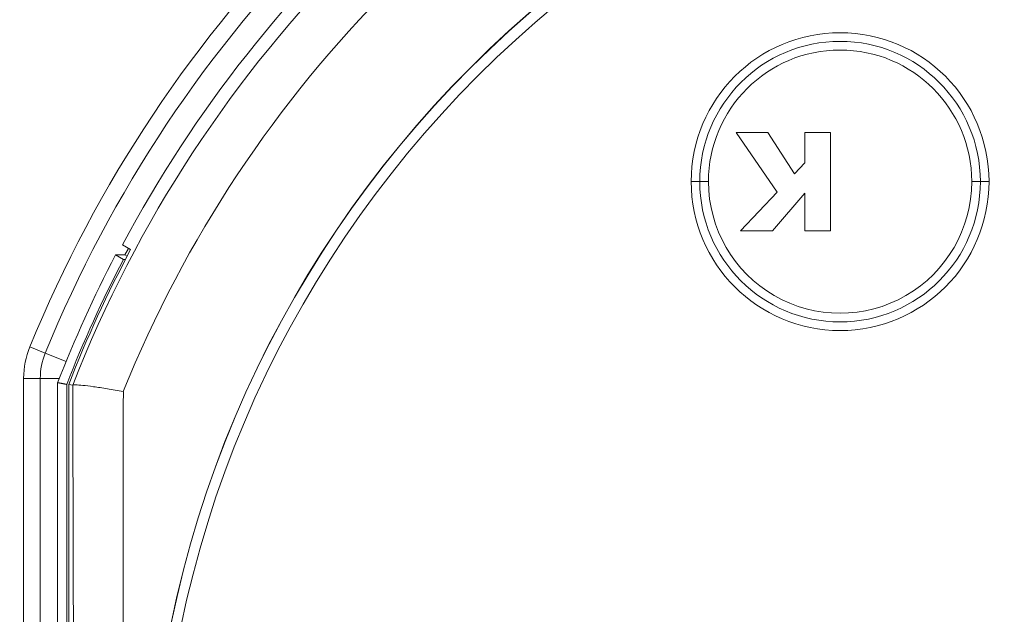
# Model space of a CAD drawing. Header units: centimetres. Extents: x -122 to 72759, y 3298 to 43172.
# Tile 142 of 243: x 30472.16 to 30475.11, y 17229.49 to 17231.27. Entities that reach past the tile are written whole.
import ezdxf
from ezdxf import colors
from ezdxf.entities.mleader import LeaderData, LeaderLine
from ezdxf.math import Vec2, Vec3

# ---------------------------------------------------------------- set-up
doc = ezdxf.new("R2010")
doc.units = ezdxf.units.CM
doc.header["$MEASUREMENT"] = 0
doc.layers.get('0').update_dxf_attribs({"lineweight": 5})
for name, color, linetype, lineweight in [('IS_ARMATURA', 7, 'Continuous', 9), ('IS_INSTAL GAZ_Opis', 7, 'Continuous', 5), ('IS_Text_Odbiornikow_Therm', 7, 'Continuous', 5)]:
    doc.layers.add(name, color=color, linetype=linetype, lineweight=lineweight)
doc.styles.add('Arial-sanit', font='arial.ttf')
doc.styles.add('IS_KS_wewn_opis', font='ARIALN.TTF', dxfattribs={"width": 0.8, "height": 18})

# ---------------------------------------------------------------- blocks, each defined once
blk = doc.blocks.new('G$CD5DA571F')
at = {"color": 0, "linetype": 'Continuous', "lineweight": 0}
for p, q in [((-4.47, -7.78), (-4.47, -8.04)), ((-4.47, -8.3), (-4.47, -8.04)), ((-5.949, -12.534), (-2.992, -12.534)), ((-5.949, -13.305), (-5.949, -12.534)), ((-2.992, -12.534), (-2.992, -13.305)), ((-5.038, -13.305), (-5.949, -13.305)), ((-4.707, -13.62), (-5.038, -13.305)), ((-4.127, -13.305), (-2.992, -14.278)), ((-2.992, -13.305), (-4.127, -13.305)), ((-5.949, -14.415), (-4.707, -13.62)), ((-4.156, -14.142), (-5.949, -15.372)), ((-2.992, -15.235), (-4.156, -14.142)), ((-5.949, -15.372), (-5.949, -14.415)), ((-2.992, -14.278), (-2.992, -15.235)), ((-4.47, -16.46), (-4.47, -16.2)), ((-4.47, -16.46), (-4.47, -16.72)), ((-2.429, -33.546), (-2.569, -33.789)), ((-2.269, -33.714), (-2.466, -33.61)), ((-2.429, -33.546), (-2.429, -33.545)), ((-2.231, -33.648), (-2.269, -33.714)), ((-2.569, -33.788), (-2.569, -33.789)), ((-2.269, -33.996), (-2.269, -33.714)), ((-2.269, -33.996), (-2.132, -33.759)), ((-2.132, -33.7), (-2.132, -33.759)), ((29.247, -35.461), (1.616, -35.461)), ((1.617, -35.403), (1.64, -35.282)), ((29.245, -35.403), (1.617, -35.403)), ((0.932, -35.482), (0.677, -36.106)), ((1.434, -35.683), (1.434, -36.255)), ((1.564, -35.734), (29.298, -35.734)), ((0.677, -36.106), (0.488, -36.569)), ((29.429, -36.255), (1.434, -36.255)), ((1.434, -36.255), (1.434, -36.755)), ((29.429, -36.755), (1.434, -36.755))]:
    blk.add_line(p, q, dxfattribs=at)
blk.add_circle((-21, 1), 174.337)
for centre, radius, start, end in [((15.431, -0.005), 32.995, 90, 270), ((15.431, -0.005), 32.991, 90, 270), ((15.48, 0), 32.7, 90, 270), ((-4.47, -12.25), 3.95, 90, 270), ((-4.47, -12.25), 3.95, 270, 90), ((15.431, -0.005), 37.876, 201.3545, 248.6455), ((-23.069, 321.495), 364.768, 259.09617, 286.81154), ((15.431, -0.055), 38.006, 242.476, 248.684)]:
    blk.add_arc(centre, radius, start, end, dxfattribs=at)
at = {"color": 0, "linetype": 'Continuous', "lineweight": 0, "extrusion": (0, 1.83697e-16, -1)}
for centre, radius, start, end in [((4.47, -12.25), 4.47, 270, 90), ((4.47, -12.25), 4.47, 90, 270), ((4.47, -12.25), 4.21, 270, 90), ((4.47, -12.25), 4.21, 90, 270), ((-15.431, -0.005), 38.28, 298.0489, 338.7613), ((-15.431, -0.005), 36.395, 291.9469, 338.0531), ((-15.431, -0.005), 39, 292.2295, 337.7705), ((-15.431, -0.005), 39.5, 292.2295, 337.7705), ((-15.431, -0.005), 37.998, 291.3183, 298.0357), ((-15.431, -0.055), 38.279, 291.2389, 297.5414), ((-1.434, -34.255), 2, 270, 292.2295), ((-1.434, -34.255), 2.5, 270, 292.2295)]:
    blk.add_arc(centre, radius, start, end, dxfattribs=at)
at = {"color": 0, "linetype": 'Continuous', "lineweight": 0}
for points in [[(-2.428, -33.544), (-2.428, -33.544), (-2.429, -33.545), (-2.429, -33.546)], [(1.639, -35.281), (1.632, -35.271), (1.626, -35.211), (1.641, -34.997), (1.68, -34.67), (1.746, -34.253), (1.795, -33.929), (1.829, -33.762)]]:
    blk.add_open_spline(points, degree=3, dxfattribs=at)
for points, knots in [([(1.829, -33.762), (3.993, -33.765), (7.344, -33.77), (11.886, -33.774), (14.254, -33.775), (15.431, -33.775)], [0, 0, 0, 0, 0.480889, 0.74186, 1, 1, 1, 1]), ([(1.639, -35.281), (1.64, -35.281), (1.64, -35.281), (1.64, -35.282), (1.64, -35.282), (1.64, -35.282)], [0.000001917, 0.000001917, 0.000001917, 0.000001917, 0.001959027, 0.001959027, 0.00391729, 0.00391729, 0.00391729, 0.00391729]), ([(29.223, -35.282), (26.982, -35.274), (24.73, -35.268), (22.467, -35.263), (21.308, -35.261), (20.145, -35.259), (18.979, -35.258), (17.812, -35.257), (16.641, -35.256), (15.47, -35.256), (14.298, -35.256), (13.125, -35.257), (11.955, -35.258), (10.785, -35.259), (9.617, -35.261), (8.451, -35.263), (6.175, -35.268), (3.905, -35.274), (1.64, -35.282)], [0, 0, 0, 0, 0.247, 0.247, 0.247, 0.3735, 0.3735, 0.3735, 0.5, 0.5, 0.5, 0.6265, 0.6265, 0.6265, 0.753, 0.753, 0.753, 1, 1, 1, 1])]:
    blk.add_open_spline(points, degree=3, knots=knots, dxfattribs=at)
blk.add_rational_spline([(1.564, -35.734), (1.59, -35.597), (1.616, -35.461)], [0.999999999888, 0.999999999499, 0.999999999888], degree=2, dxfattribs=at)
blk = doc.blocks.new('_Closed')
at = {"color": 0, "linetype": 'ByBlock', "lineweight": -2}
for p, q in [((-1, 0.16667), (0, 0)), ((-1, 0.16667), (-1, -0.16667)), ((0, 0), (-1, -0.16667)), ((0, 0), (-1, 0))]:
    blk.add_line(p, q, dxfattribs=at)
blk = doc.blocks.new('_ClosedBlank')
at = {"color": 0, "linetype": 'ByBlock', "lineweight": -2}
for p, q in [((-1, 0.16667), (0, 0)), ((-1, 0.16667), (-1, -0.16667)), ((0, 0), (-1, -0.16667))]:
    blk.add_line(p, q, dxfattribs=at)

msp = doc.modelspace()

# ---------------------------------------------------------------- block references
at = {"layer": 'IS_ARMATURA', "xscale": 0.1, "yscale": 0.1, "zscale": 0.1, "rotation": 270.0000000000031}
msp.add_blockref('G$CD5DA571F', (30475.84418, 17230.33668), dxfattribs=at)

# ---------------------------------------------------------------- leaders
at = {"layer": 'IS_INSTAL GAZ_Opis'}
ml = msp.add_multileader_mtext('Standard', dxfattribs=at)
ml.set_content('{\\fArial Narrow|b0|i0|c238|p34;Kanał nawiewny "Z"  %%c 1\\FAaa.shx|c238;\x81\\fArial Narrow|b0|i0|c238|p34;2,5 cm, \\Pzewn. kratka+2,0 m nad ziemią\\Pzakończony nie niżej \\Pniż 30 cm nad posadzką}', color=256, style='Arial-sanit')
ml.set_leader_properties(color=256, linetype='ByLayer', lineweight=-1)
ml.set_arrow_properties(name='CLOSED')
ml.build(insert=Vec2(0, 0))
ml.multileader.update_dxf_attribs({"text_left_attachment_type": 6, "text_right_attachment_type": 6, "arrow_head_size": 5})
ctx = ml.context
ctx.base_point, ctx.char_height, ctx.arrow_head_size, ctx.plane_origin = Vec3(30289.70064, 17549.8276), 15, 5, Vec3(30834.38378, 18013.07144)
ctx.left_attachment, ctx.right_attachment = 6, 6
notes = []
notes.append((ctx, [(0, (1, 1, 0), (30547.937, 17549.8276), (-1, 0), 8, [(0, [(30465.7128, 17398.76117)], 0, [])])]))
ctx.mtext.insert, ctx.mtext.defined_height, ctx.mtext.flow_direction = Vec3(30291.70064, 17569.72869), 36, 5
at = {"layer": 'IS_Text_Odbiornikow_Therm', "lineweight": 5}
ml = msp.add_multileader_mtext('Standard', dxfattribs=at)
ml.set_content('{\\W1;\\fTimes New Roman|b0|i0|c0|p0;16}', color=256, style='IS_KS_wewn_opis')
ml.set_leader_properties(color=256, linetype='ByLayer', lineweight=-1)
ml.set_arrow_properties(name='CLOSEDBLANK')
ml.build(insert=Vec2(0, 0))
ml.multileader.update_dxf_attribs({"text_left_attachment_type": 6, "text_right_attachment_type": 6, "dogleg_length": 5.01811, "arrow_head_size": 6.27263})
ctx = ml.context
ctx.base_point, ctx.char_height, ctx.arrow_head_size, ctx.landing_gap_size, ctx.plane_origin = Vec3(30407.02278, 17239.91358), 15, 6.27263, 1.25453, Vec3(30241.27192, 17098.02891)
ctx.left_attachment, ctx.right_attachment, ctx.text_align_type = 6, 6, 2
notes.append((ctx, [(1, (1, 1, 0), (30433.24857, 17239.91358), (-1, 0), 5.01811, [(0, [(30474.31718, 17211.05184)], 0, [])])]))
ctx.mtext.insert, ctx.mtext.alignment, ctx.mtext.flow_direction = Vec3(30426.97594, 17255.17313), 3, 5
for ctx, leaders in notes:
    for number, flags, end, landing, length, lines in leaders:
        leader = LeaderData()
        leader.index, (leader.has_last_leader_line, leader.has_dogleg_vector, leader.attachment_direction) = number, flags
        leader.last_leader_point, leader.dogleg_vector, leader.dogleg_length = Vec3(end), Vec3(landing), length
        for number, points, colour, breaks in lines:
            line = LeaderLine()
            line.index, line.vertices, line.color, line.breaks = number, Vec3.list(points), colors.encode_raw_color(colour), breaks
            leader.lines.append(line)
        ctx.leaders.append(leader)

doc.saveas('drawing.dxf')
